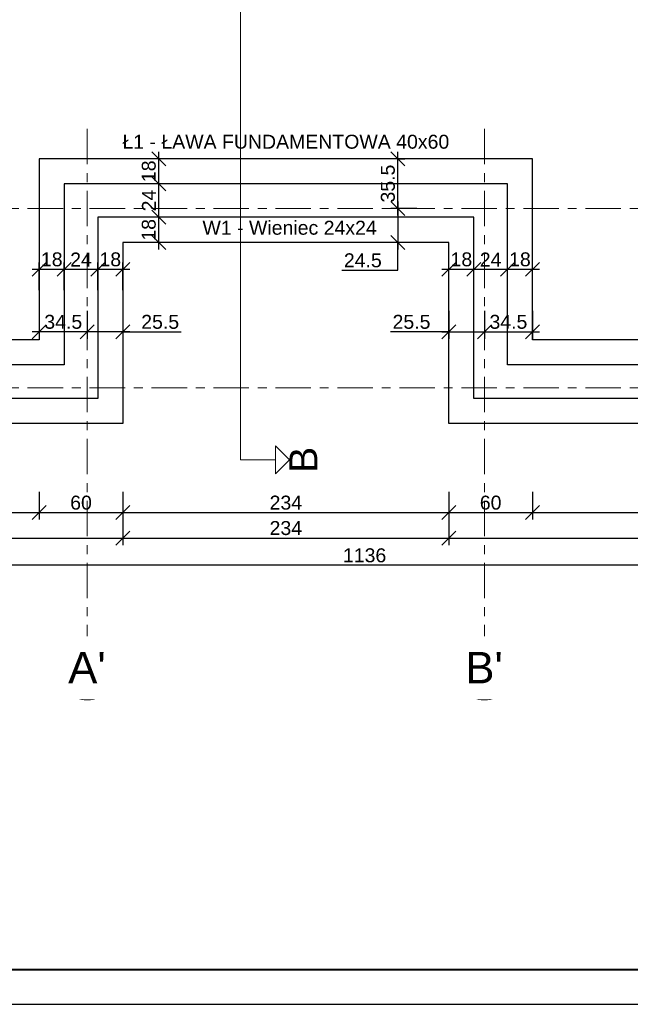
# Model space of a CAD drawing. Header units: centimetres. Extents: x 30569 to 37228, y -36705 to -28476.
# Tile 26 of 29: x 31261 to 31699, y -29961 to -29255. Entities that reach past the tile are written whole.
import ezdxf
from ezdxf.enums import TextEntityAlignment as Align

# ---------------------------------------------------------------- set-up
doc = ezdxf.new("R2010")
doc.units = ezdxf.units.CM
doc.linetypes.add('Linia siatki', pattern=[2.2225, 1.27, -0.3175, 0.3175, -0.3175])
for name, color, linetype in [('A4', 3, 'Continuous'), ('cienka', 1, 'Continuous'), ('konstrukcja', 2, 'Continuous'), ('opis', 1, 'Continuous'), ('Wymiary', 1, 'Continuous')]:
    doc.layers.add(name, color=color, linetype=linetype)
for name, color, linetype, lineweight in [('ramka', 3, 'Continuous', 40), ('S-GRID', 7, 'Continuous', 5), ('S-GRID-IDEN', 7, 'Continuous', 5)]:
    doc.layers.add(name, color=color, linetype=linetype, lineweight=lineweight)
doc.styles.add('Arial_2', font='arial.ttf', dxfattribs={"height": 22.5})
doc.styles.add('Arial_PMR', font='arial.ttf')
doc.styles.get("Standard").update_dxf_attribs({"font": 'arial.ttf'})
doc.dimstyles.new('wymiar', dxfattribs={"dimtxt": 10, "dimasz": 10, "dimexe": 5, "dimexo": 5, "dimgap": 2, "dimtad": 1, "dimtoh": 1, "dimdec": 0, "dimzin": 0, "dimdsep": 46, "dimtxsty": 'Standard', "dimblk": 'OBLIQUE', "dimcen": 0.09, "dimdle": 5, "dimadec": 1, "dimazin": 0, "dimtfac": 1, "dimtdec": 4, "dimtofl": 0, "dimtmove": 0, "dimatfit": 3, "dimfxl": 15, "dimfxlon": 1, "dimtolj": 1, "dimtzin": 0, "dimarcsym": 0})

# ---------------------------------------------------------------- blocks, each defined once
blk = doc.blocks.new('_OBLIQUE')
at = {"color": 0, "linetype": 'ByBlock'}
blk.add_line((-0.5, -0.5), (0.5, 0.5), dxfattribs=at)
blk = doc.blocks.new('*D13')
at = {"layer": 'Defpoints', "color": 0, "transparency": 16777216}
for p in [(30939.98, -29544.15), (31334.53, -29544.15), (31334.53, -29626.31)]:
    blk.add_point(p, dxfattribs=at)
at = {"layer": 'Wymiary', "color": 0, "lineweight": -2, "transparency": 16777216}
for p, q in [((30939.98, -29611.31), (30939.98, -29631.31)), ((31334.53, -29611.31), (31334.53, -29631.31)), ((30934.98, -29626.31), (31339.53, -29626.31))]:
    blk.add_line(p, q, dxfattribs=at)
at = {"layer": 'Wymiary', "color": 0, "linetype": 'ByBlock', "lineweight": -2, "transparency": 16777216, "xscale": 10, "yscale": 10, "zscale": 10, "rotation": 180}
blk.add_blockref('_OBLIQUE', (30939.98, -29626.31), dxfattribs=at)
at = {"layer": 'Wymiary', "color": 0, "linetype": 'ByBlock', "lineweight": -2, "transparency": 16777216, "xscale": 10, "yscale": 10, "zscale": 10}
blk.add_blockref('_OBLIQUE', (31334.53, -29626.31), dxfattribs=at)
at = {"layer": 'Wymiary', "color": 0, "transparency": 16777216, "insert": (31137.26, -29619.2), "char_height": 10, "attachment_point": 5}
blk.add_mtext('\\A1;394.5', dxfattribs=at)
blk = doc.blocks.new('*D14')
at = {"layer": 'Defpoints', "color": 0, "transparency": 16777216}
for p in [(31334.53, -29544.15), (31568.33, -29544.15), (31568.33, -29626.31)]:
    blk.add_point(p, dxfattribs=at)
at = {"layer": 'Wymiary', "color": 0, "lineweight": -2, "transparency": 16777216}
for p, q in [((31334.53, -29611.31), (31334.53, -29631.31)), ((31568.33, -29611.31), (31568.33, -29631.31)), ((31329.53, -29626.31), (31573.33, -29626.31))]:
    blk.add_line(p, q, dxfattribs=at)
at = {"layer": 'Wymiary', "color": 0, "linetype": 'ByBlock', "lineweight": -2, "transparency": 16777216, "xscale": 10, "yscale": 10, "zscale": 10, "rotation": 180}
blk.add_blockref('_OBLIQUE', (31334.53, -29626.31), dxfattribs=at)
at = {"layer": 'Wymiary', "color": 0, "linetype": 'ByBlock', "lineweight": -2, "transparency": 16777216, "xscale": 10, "yscale": 10, "zscale": 10}
blk.add_blockref('_OBLIQUE', (31568.33, -29626.31), dxfattribs=at)
at = {"layer": 'Wymiary', "color": 0, "transparency": 16777216, "insert": (31451.43, -29619.2), "char_height": 10, "attachment_point": 5}
blk.add_mtext('\\A1;234', dxfattribs=at)
blk = doc.blocks.new('*D15')
at = {"layer": 'Defpoints', "color": 0, "transparency": 16777216}
for p in [(31568.33, -29544.15), (32075.88, -29544.15), (32075.88, -29626.31)]:
    blk.add_point(p, dxfattribs=at)
at = {"layer": 'Wymiary', "color": 0, "lineweight": -2, "transparency": 16777216}
for p, q in [((31568.33, -29611.31), (31568.33, -29631.31)), ((32075.88, -29611.31), (32075.88, -29631.31)), ((31563.33, -29626.31), (32080.88, -29626.31))]:
    blk.add_line(p, q, dxfattribs=at)
at = {"layer": 'Wymiary', "color": 0, "linetype": 'ByBlock', "lineweight": -2, "transparency": 16777216, "xscale": 10, "yscale": 10, "zscale": 10, "rotation": 180}
blk.add_blockref('_OBLIQUE', (31568.33, -29626.31), dxfattribs=at)
at = {"layer": 'Wymiary', "color": 0, "linetype": 'ByBlock', "lineweight": -2, "transparency": 16777216, "xscale": 10, "yscale": 10, "zscale": 10}
blk.add_blockref('_OBLIQUE', (32075.88, -29626.31), dxfattribs=at)
at = {"layer": 'Wymiary', "color": 0, "transparency": 16777216, "insert": (31822.11, -29619.2), "char_height": 10, "attachment_point": 5}
blk.add_mtext('\\A1;507.5', dxfattribs=at)
blk = doc.blocks.new('*D16')
at = {"layer": 'Defpoints', "color": 0, "transparency": 16777216}
for p in [(30939.98, -29544.15), (32075.88, -29544.15), (30939.98, -29645.86)]:
    blk.add_point(p, dxfattribs=at)
at = {"layer": 'Wymiary', "color": 0, "lineweight": -2, "transparency": 16777216}
for p, q in [((30939.98, -29630.86), (30939.98, -29650.86)), ((32075.88, -29630.86), (32075.88, -29650.86)), ((32080.88, -29645.86), (30934.98, -29645.86))]:
    blk.add_line(p, q, dxfattribs=at)
at = {"layer": 'Wymiary', "color": 0, "linetype": 'ByBlock', "lineweight": -2, "transparency": 16777216, "xscale": 10, "yscale": 10, "zscale": 10, "rotation": 180}
blk.add_blockref('_OBLIQUE', (30939.98, -29645.86), dxfattribs=at)
at = {"layer": 'Wymiary', "color": 0, "linetype": 'ByBlock', "lineweight": -2, "transparency": 16777216, "xscale": 10, "yscale": 10, "zscale": 10}
blk.add_blockref('_OBLIQUE', (32075.88, -29645.86), dxfattribs=at)
at = {"layer": 'Wymiary', "color": 0, "transparency": 16777216, "insert": (31507.93, -29638.75), "char_height": 10, "attachment_point": 5}
blk.add_mtext('\\A1;1136', dxfattribs=at)
blk = doc.blocks.new('*D18')
at = {"layer": 'Defpoints', "color": 0, "transparency": 16777216}
for p in [(30999.98, -29484.15), (31274.53, -29484.15), (31274.53, -29608.08)]:
    blk.add_point(p, dxfattribs=at)
at = {"layer": 'Wymiary', "color": 0, "lineweight": -2, "transparency": 16777216}
for p, q in [((30999.98, -29593.08), (30999.98, -29613.08)), ((31274.53, -29593.08), (31274.53, -29613.08)), ((30994.98, -29608.08), (31279.53, -29608.08))]:
    blk.add_line(p, q, dxfattribs=at)
at = {"layer": 'Wymiary', "color": 0, "linetype": 'ByBlock', "lineweight": -2, "transparency": 16777216, "xscale": 10, "yscale": 10, "zscale": 10, "rotation": 180}
blk.add_blockref('_OBLIQUE', (30999.98, -29608.08), dxfattribs=at)
at = {"layer": 'Wymiary', "color": 0, "linetype": 'ByBlock', "lineweight": -2, "transparency": 16777216, "xscale": 10, "yscale": 10, "zscale": 10}
blk.add_blockref('_OBLIQUE', (31274.53, -29608.08), dxfattribs=at)
at = {"layer": 'Wymiary', "color": 0, "transparency": 16777216, "insert": (31137.26, -29600.97), "char_height": 10, "attachment_point": 5}
blk.add_mtext('\\A1;274.5', dxfattribs=at)
blk = doc.blocks.new('*D19')
at = {"layer": 'Defpoints', "color": 0, "transparency": 16777216}
for p in [(31274.53, -29484.15), (31334.53, -29544.15), (31334.53, -29608.08)]:
    blk.add_point(p, dxfattribs=at)
at = {"layer": 'Wymiary', "color": 0, "lineweight": -2, "transparency": 16777216}
for p, q in [((31274.53, -29593.08), (31274.53, -29613.08)), ((31334.53, -29593.08), (31334.53, -29613.08)), ((31269.53, -29608.08), (31339.53, -29608.08))]:
    blk.add_line(p, q, dxfattribs=at)
at = {"layer": 'Wymiary', "color": 0, "linetype": 'ByBlock', "lineweight": -2, "transparency": 16777216, "xscale": 10, "yscale": 10, "zscale": 10, "rotation": 180}
blk.add_blockref('_OBLIQUE', (31274.53, -29608.08), dxfattribs=at)
at = {"layer": 'Wymiary', "color": 0, "linetype": 'ByBlock', "lineweight": -2, "transparency": 16777216, "xscale": 10, "yscale": 10, "zscale": 10}
blk.add_blockref('_OBLIQUE', (31334.53, -29608.08), dxfattribs=at)
at = {"layer": 'Wymiary', "color": 0, "transparency": 16777216, "insert": (31304.53, -29600.97), "char_height": 10, "attachment_point": 5}
blk.add_mtext('\\A1;60', dxfattribs=at)
blk = doc.blocks.new('*D20')
at = {"layer": 'Defpoints', "color": 0, "transparency": 16777216}
for p in [(31334.53, -29544.15), (31568.33, -29544.15), (31568.33, -29608.08)]:
    blk.add_point(p, dxfattribs=at)
at = {"layer": 'Wymiary', "color": 0, "lineweight": -2, "transparency": 16777216}
for p, q in [((31334.53, -29593.08), (31334.53, -29613.08)), ((31568.33, -29593.08), (31568.33, -29613.08)), ((31329.53, -29608.08), (31573.33, -29608.08))]:
    blk.add_line(p, q, dxfattribs=at)
at = {"layer": 'Wymiary', "color": 0, "linetype": 'ByBlock', "lineweight": -2, "transparency": 16777216, "xscale": 10, "yscale": 10, "zscale": 10, "rotation": 180}
blk.add_blockref('_OBLIQUE', (31334.53, -29608.08), dxfattribs=at)
at = {"layer": 'Wymiary', "color": 0, "linetype": 'ByBlock', "lineweight": -2, "transparency": 16777216, "xscale": 10, "yscale": 10, "zscale": 10}
blk.add_blockref('_OBLIQUE', (31568.33, -29608.08), dxfattribs=at)
at = {"layer": 'Wymiary', "color": 0, "transparency": 16777216, "insert": (31451.43, -29600.97), "char_height": 10, "attachment_point": 5}
blk.add_mtext('\\A1;234', dxfattribs=at)
blk = doc.blocks.new('*D21')
at = {"layer": 'Defpoints', "color": 0, "transparency": 16777216}
for p in [(31628.33, -29484.15), (31568.33, -29544.15), (31628.33, -29608.08)]:
    blk.add_point(p, dxfattribs=at)
at = {"layer": 'Wymiary', "color": 0, "lineweight": -2, "transparency": 16777216}
for p, q in [((31568.33, -29593.08), (31568.33, -29613.08)), ((31628.33, -29593.08), (31628.33, -29613.08)), ((31563.33, -29608.08), (31633.33, -29608.08))]:
    blk.add_line(p, q, dxfattribs=at)
at = {"layer": 'Wymiary', "color": 0, "linetype": 'ByBlock', "lineweight": -2, "transparency": 16777216, "xscale": 10, "yscale": 10, "zscale": 10, "rotation": 180}
blk.add_blockref('_OBLIQUE', (31568.33, -29608.08), dxfattribs=at)
at = {"layer": 'Wymiary', "color": 0, "linetype": 'ByBlock', "lineweight": -2, "transparency": 16777216, "xscale": 10, "yscale": 10, "zscale": 10}
blk.add_blockref('_OBLIQUE', (31628.33, -29608.08), dxfattribs=at)
at = {"layer": 'Wymiary', "color": 0, "transparency": 16777216, "insert": (31598.33, -29600.97), "char_height": 10, "attachment_point": 5}
blk.add_mtext('\\A1;60', dxfattribs=at)
blk = doc.blocks.new('*D22')
at = {"layer": 'Defpoints', "color": 0, "transparency": 16777216}
for p in [(31628.33, -29484.15), (32015.88, -29484.15), (32015.88, -29608.08)]:
    blk.add_point(p, dxfattribs=at)
at = {"layer": 'Wymiary', "color": 0, "lineweight": -2, "transparency": 16777216}
for p, q in [((31628.33, -29593.08), (31628.33, -29613.08)), ((32015.88, -29593.08), (32015.88, -29613.08)), ((31623.33, -29608.08), (32020.88, -29608.08))]:
    blk.add_line(p, q, dxfattribs=at)
at = {"layer": 'Wymiary', "color": 0, "linetype": 'ByBlock', "lineweight": -2, "transparency": 16777216, "xscale": 10, "yscale": 10, "zscale": 10, "rotation": 180}
blk.add_blockref('_OBLIQUE', (31628.33, -29608.08), dxfattribs=at)
at = {"layer": 'Wymiary', "color": 0, "linetype": 'ByBlock', "lineweight": -2, "transparency": 16777216, "xscale": 10, "yscale": 10, "zscale": 10}
blk.add_blockref('_OBLIQUE', (32015.88, -29608.08), dxfattribs=at)
at = {"layer": 'Wymiary', "color": 0, "transparency": 16777216, "insert": (31822.11, -29600.97), "char_height": 10, "attachment_point": 5}
blk.add_mtext('\\A1;387.5', dxfattribs=at)
blk = doc.blocks.new('*D30')
at = {"layer": 'Defpoints', "color": 0, "transparency": 16777216}
for p in [(31568.33, -29414.33), (32135.54, -29414.33), (32015.88, -29484.15)]:
    blk.add_point(p, dxfattribs=at)
at = {"layer": 'Wymiary', "color": 0, "lineweight": -2, "transparency": 16777216}
for p, q in [((32135.54, -29489.15), (32135.54, -29409.33)), ((32120.54, -29414.33), (32140.54, -29414.33)), ((32120.54, -29484.15), (32140.54, -29484.15))]:
    blk.add_line(p, q, dxfattribs=at)
at = {"layer": 'Wymiary', "color": 0, "linetype": 'ByBlock', "lineweight": -2, "transparency": 16777216, "xscale": 10, "yscale": 10, "zscale": 10}
for p, rotation in [((32135.54, -29414.33), 90), ((32135.54, -29484.15), 270)]:
    blk.add_blockref('_OBLIQUE', p, dxfattribs=dict(at, rotation=rotation))
at = {"layer": 'Wymiary', "color": 0, "transparency": 16777216, "insert": (32128.43, -29449.24), "char_height": 10, "attachment_point": 5, "rotation": 90}
blk.add_mtext('\\A1;70', dxfattribs=at)
blk = doc.blocks.new('*D31')
at = {"layer": 'Defpoints', "color": 0, "transparency": 16777216}
for p in [(31628.33, -29354.33), (32135.54, -29354.33), (31568.33, -29414.33)]:
    blk.add_point(p, dxfattribs=at)
at = {"layer": 'Wymiary', "color": 0, "lineweight": -2, "transparency": 16777216}
for p, q in [((32135.54, -29419.33), (32135.54, -29349.33)), ((32120.54, -29354.33), (32140.54, -29354.33)), ((32120.54, -29414.33), (32140.54, -29414.33))]:
    blk.add_line(p, q, dxfattribs=at)
at = {"layer": 'Wymiary', "color": 0, "linetype": 'ByBlock', "lineweight": -2, "transparency": 16777216, "xscale": 10, "yscale": 10, "zscale": 10}
for p, rotation in [((32135.54, -29354.33), 90), ((32135.54, -29414.33), 270)]:
    blk.add_blockref('_OBLIQUE', p, dxfattribs=dict(at, rotation=rotation))
at = {"layer": 'Wymiary', "color": 0, "transparency": 16777216, "insert": (32128.43, -29384.33), "char_height": 10, "attachment_point": 5, "rotation": 90}
blk.add_mtext('\\A1;60', dxfattribs=at)
blk = doc.blocks.new('*D32')
at = {"layer": 'Defpoints', "color": 0, "transparency": 16777216}
for p in [(32015.88, -28768.25), (32135.54, -28768.25), (31628.33, -29354.33)]:
    blk.add_point(p, dxfattribs=at)
at = {"layer": 'Wymiary', "color": 0, "lineweight": -2, "transparency": 16777216}
for p, q in [((32135.54, -29359.33), (32135.54, -28763.25)), ((32120.54, -28768.25), (32140.54, -28768.25)), ((32120.54, -29354.33), (32140.54, -29354.33))]:
    blk.add_line(p, q, dxfattribs=at)
at = {"layer": 'Wymiary', "color": 0, "linetype": 'ByBlock', "lineweight": -2, "transparency": 16777216, "xscale": 10, "yscale": 10, "zscale": 10}
for p, rotation in [((32135.54, -28768.25), 90), ((32135.54, -29354.33), 270)]:
    blk.add_blockref('_OBLIQUE', p, dxfattribs=dict(at, rotation=rotation))
at = {"layer": 'Wymiary', "color": 0, "transparency": 16777216, "insert": (32128.43, -29061.29), "char_height": 10, "attachment_point": 5, "rotation": 90}
blk.add_mtext('\\A1;586', dxfattribs=at)
blk = doc.blocks.new('Siatka - M_Symbol siatki - okrąg mniejszy-7853319-__-00_00 Przyziemie PB')
at = {"layer": 'S-GRID-IDEN'}
blk.add_circle((0, 0), 0.45, dxfattribs=at)
blk = doc.blocks.new('G$C6D5DEF1F')
at = {"layer": 'S-GRID', "color": 9, "linetype": 'Linia siatki', "ltscale": 20, "true_color": 0xc0c0c0}
for p, q in [((576.73, 409.4), (576.73, 45)), ((861.53, 409.4), (861.53, 45)), ((45, 352.37), (1474.79, 352.37)), ((45, 223.7), (1474.79, 223.7))]:
    blk.add_line(p, q, dxfattribs=at)
at = {"layer": 'S-GRID-IDEN', "xscale": 49.99999999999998, "yscale": 49.99999999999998, "zscale": 49.99999999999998, "rotation": 180}
for p in [(576.73, 22.5), (861.53, 22.5)]:
    blk.add_blockref('Siatka - M_Symbol siatki - okrąg mniejszy-7853319-__-00_00 Przyziemie PB', p, dxfattribs=at)
at = {"layer": 'S-GRID-IDEN', "char_height": 22.5, "width": 32.8692, "attachment_point": 1, "style": 'Arial_2', "bg_fill": 2}
for s, insert in [("A'", (563.01, 34.39)), ("B'", (847.81, 34.39))]:
    blk.add_mtext(s, dxfattribs=dict(at, insert=insert))
blk = doc.blocks.new('*D42')
at = {"layer": 'Defpoints', "color": 0, "transparency": 16777216}
for p in [(31360.26, -29396.33), (31391.28, -29396.33), (31391.28, -29414.33)]:
    blk.add_point(p, dxfattribs=at)
at = {"layer": 'Wymiary', "color": 0, "lineweight": -2, "transparency": 16777216}
for p, q in [((31360.26, -29419.33), (31360.26, -29391.33)), ((31375.26, -29396.33), (31355.26, -29396.33)), ((31375.26, -29414.33), (31355.26, -29414.33))]:
    blk.add_line(p, q, dxfattribs=at)
at = {"layer": 'Wymiary', "color": 0, "linetype": 'ByBlock', "lineweight": -2, "transparency": 16777216, "xscale": 10, "yscale": 10, "zscale": 10}
for p, rotation in [((31360.26, -29396.33), 90), ((31360.26, -29414.33), 270)]:
    blk.add_blockref('_OBLIQUE', p, dxfattribs=dict(at, rotation=rotation))
at = {"layer": 'Wymiary', "color": 0, "transparency": 16777216, "insert": (31353.15, -29405.33), "char_height": 10, "attachment_point": 5, "rotation": 90}
blk.add_mtext('\\A1;18', dxfattribs=at)
blk = doc.blocks.new('*D43')
at = {"layer": 'Defpoints', "color": 0, "transparency": 16777216}
for p in [(31360.26, -29372.33), (31391.28, -29372.33), (31391.28, -29396.33)]:
    blk.add_point(p, dxfattribs=at)
at = {"layer": 'Wymiary', "color": 0, "lineweight": -2, "transparency": 16777216}
for p, q in [((31360.26, -29401.33), (31360.26, -29367.33)), ((31375.26, -29372.33), (31355.26, -29372.33)), ((31375.26, -29396.33), (31355.26, -29396.33))]:
    blk.add_line(p, q, dxfattribs=at)
at = {"layer": 'Wymiary', "color": 0, "linetype": 'ByBlock', "lineweight": -2, "transparency": 16777216, "xscale": 10, "yscale": 10, "zscale": 10}
for p, rotation in [((31360.26, -29372.33), 90), ((31360.26, -29396.33), 270)]:
    blk.add_blockref('_OBLIQUE', p, dxfattribs=dict(at, rotation=rotation))
at = {"layer": 'Wymiary', "color": 0, "transparency": 16777216, "insert": (31353.24, -29384.33), "char_height": 10, "attachment_point": 5, "rotation": 90}
blk.add_mtext('\\A1;24', dxfattribs=at)
blk = doc.blocks.new('*D44')
at = {"layer": 'Defpoints', "color": 0, "transparency": 16777216}
for p in [(31360.26, -29354.33), (31391.28, -29354.33), (31391.28, -29372.33)]:
    blk.add_point(p, dxfattribs=at)
at = {"layer": 'Wymiary', "color": 0, "lineweight": -2, "transparency": 16777216}
for p, q in [((31360.26, -29377.33), (31360.26, -29349.33)), ((31375.26, -29354.33), (31355.26, -29354.33)), ((31375.26, -29372.33), (31355.26, -29372.33))]:
    blk.add_line(p, q, dxfattribs=at)
at = {"layer": 'Wymiary', "color": 0, "linetype": 'ByBlock', "lineweight": -2, "transparency": 16777216, "xscale": 10, "yscale": 10, "zscale": 10}
for p, rotation in [((31360.26, -29354.33), 90), ((31360.26, -29372.33), 270)]:
    blk.add_blockref('_OBLIQUE', p, dxfattribs=dict(at, rotation=rotation))
at = {"layer": 'Wymiary', "color": 0, "transparency": 16777216, "insert": (31353.15, -29363.33), "char_height": 10, "attachment_point": 5, "rotation": 90}
blk.add_mtext('\\A1;18', dxfattribs=at)
blk = doc.blocks.new('*D51')
at = {"layer": 'Defpoints', "color": 0, "transparency": 16777216}
for p in [(31610.33, -29433.65), (31610.33, -29479.24), (31628.33, -29479.24)]:
    blk.add_point(p, dxfattribs=at)
at = {"layer": 'Wymiary', "color": 0, "lineweight": -2, "transparency": 16777216}
for p, q in [((31610.33, -29448.65), (31610.33, -29428.65)), ((31628.33, -29448.65), (31628.33, -29428.65)), ((31633.33, -29433.65), (31605.33, -29433.65))]:
    blk.add_line(p, q, dxfattribs=at)
at = {"layer": 'Wymiary', "color": 0, "linetype": 'ByBlock', "lineweight": -2, "transparency": 16777216, "xscale": 10, "yscale": 10, "zscale": 10, "rotation": 180}
blk.add_blockref('_OBLIQUE', (31610.33, -29433.65), dxfattribs=at)
at = {"layer": 'Wymiary', "color": 0, "linetype": 'ByBlock', "lineweight": -2, "transparency": 16777216, "xscale": 10, "yscale": 10, "zscale": 10}
blk.add_blockref('_OBLIQUE', (31628.33, -29433.65), dxfattribs=at)
at = {"layer": 'Wymiary', "color": 0, "transparency": 16777216, "insert": (31619.33, -29426.54), "char_height": 10, "attachment_point": 5}
blk.add_mtext('\\A1;18', dxfattribs=at)
blk = doc.blocks.new('*D52')
at = {"layer": 'Defpoints', "color": 0, "transparency": 16777216}
for p in [(31586.33, -29433.65), (31586.33, -29479.24), (31610.33, -29479.24)]:
    blk.add_point(p, dxfattribs=at)
at = {"layer": 'Wymiary', "color": 0, "lineweight": -2, "transparency": 16777216}
for p, q in [((31586.33, -29448.65), (31586.33, -29428.65)), ((31610.33, -29448.65), (31610.33, -29428.65)), ((31615.33, -29433.65), (31581.33, -29433.65))]:
    blk.add_line(p, q, dxfattribs=at)
at = {"layer": 'Wymiary', "color": 0, "linetype": 'ByBlock', "lineweight": -2, "transparency": 16777216, "xscale": 10, "yscale": 10, "zscale": 10, "rotation": 180}
blk.add_blockref('_OBLIQUE', (31586.33, -29433.65), dxfattribs=at)
at = {"layer": 'Wymiary', "color": 0, "linetype": 'ByBlock', "lineweight": -2, "transparency": 16777216, "xscale": 10, "yscale": 10, "zscale": 10}
blk.add_blockref('_OBLIQUE', (31610.33, -29433.65), dxfattribs=at)
at = {"layer": 'Wymiary', "color": 0, "transparency": 16777216, "insert": (31598.33, -29426.63), "char_height": 10, "attachment_point": 5}
blk.add_mtext('\\A1;24', dxfattribs=at)
blk = doc.blocks.new('*D53')
at = {"layer": 'Defpoints', "color": 0, "transparency": 16777216}
for p in [(31568.33, -29433.65), (31568.33, -29479.24), (31586.33, -29479.24)]:
    blk.add_point(p, dxfattribs=at)
at = {"layer": 'Wymiary', "color": 0, "lineweight": -2, "transparency": 16777216}
for p, q in [((31568.33, -29448.65), (31568.33, -29428.65)), ((31586.33, -29448.65), (31586.33, -29428.65)), ((31591.33, -29433.65), (31563.33, -29433.65))]:
    blk.add_line(p, q, dxfattribs=at)
at = {"layer": 'Wymiary', "color": 0, "linetype": 'ByBlock', "lineweight": -2, "transparency": 16777216, "xscale": 10, "yscale": 10, "zscale": 10, "rotation": 180}
blk.add_blockref('_OBLIQUE', (31568.33, -29433.65), dxfattribs=at)
at = {"layer": 'Wymiary', "color": 0, "linetype": 'ByBlock', "lineweight": -2, "transparency": 16777216, "xscale": 10, "yscale": 10, "zscale": 10}
blk.add_blockref('_OBLIQUE', (31586.33, -29433.65), dxfattribs=at)
at = {"layer": 'Wymiary', "color": 0, "transparency": 16777216, "insert": (31577.33, -29426.54), "char_height": 10, "attachment_point": 5}
blk.add_mtext('\\A1;18', dxfattribs=at)
blk = doc.blocks.new('*D54')
at = {"layer": 'Defpoints', "color": 0, "transparency": 16777216}
for p in [(31316.53, -29433.65), (31316.53, -29479.24), (31334.53, -29479.24)]:
    blk.add_point(p, dxfattribs=at)
at = {"layer": 'Wymiary', "color": 0, "lineweight": -2, "transparency": 16777216}
for p, q in [((31316.53, -29448.65), (31316.53, -29428.65)), ((31334.53, -29448.65), (31334.53, -29428.65)), ((31339.53, -29433.65), (31311.53, -29433.65))]:
    blk.add_line(p, q, dxfattribs=at)
at = {"layer": 'Wymiary', "color": 0, "linetype": 'ByBlock', "lineweight": -2, "transparency": 16777216, "xscale": 10, "yscale": 10, "zscale": 10, "rotation": 180}
blk.add_blockref('_OBLIQUE', (31316.53, -29433.65), dxfattribs=at)
at = {"layer": 'Wymiary', "color": 0, "linetype": 'ByBlock', "lineweight": -2, "transparency": 16777216, "xscale": 10, "yscale": 10, "zscale": 10}
blk.add_blockref('_OBLIQUE', (31334.53, -29433.65), dxfattribs=at)
at = {"layer": 'Wymiary', "color": 0, "transparency": 16777216, "insert": (31325.53, -29426.54), "char_height": 10, "attachment_point": 5}
blk.add_mtext('\\A1;18', dxfattribs=at)
blk = doc.blocks.new('*D55')
at = {"layer": 'Defpoints', "color": 0, "transparency": 16777216}
for p in [(31292.53, -29433.65), (31292.53, -29479.24), (31316.53, -29479.24)]:
    blk.add_point(p, dxfattribs=at)
at = {"layer": 'Wymiary', "color": 0, "lineweight": -2, "transparency": 16777216}
for p, q in [((31292.53, -29448.65), (31292.53, -29428.65)), ((31316.53, -29448.65), (31316.53, -29428.65)), ((31321.53, -29433.65), (31287.53, -29433.65))]:
    blk.add_line(p, q, dxfattribs=at)
at = {"layer": 'Wymiary', "color": 0, "linetype": 'ByBlock', "lineweight": -2, "transparency": 16777216, "xscale": 10, "yscale": 10, "zscale": 10, "rotation": 180}
blk.add_blockref('_OBLIQUE', (31292.53, -29433.65), dxfattribs=at)
at = {"layer": 'Wymiary', "color": 0, "linetype": 'ByBlock', "lineweight": -2, "transparency": 16777216, "xscale": 10, "yscale": 10, "zscale": 10}
blk.add_blockref('_OBLIQUE', (31316.53, -29433.65), dxfattribs=at)
at = {"layer": 'Wymiary', "color": 0, "transparency": 16777216, "insert": (31304.53, -29426.63), "char_height": 10, "attachment_point": 5}
blk.add_mtext('\\A1;24', dxfattribs=at)
blk = doc.blocks.new('*D56')
at = {"layer": 'Defpoints', "color": 0, "transparency": 16777216}
for p in [(31274.53, -29433.65), (31274.53, -29479.24), (31292.53, -29479.24)]:
    blk.add_point(p, dxfattribs=at)
at = {"layer": 'Wymiary', "color": 0, "lineweight": -2, "transparency": 16777216}
for p, q in [((31274.53, -29448.65), (31274.53, -29428.65)), ((31292.53, -29448.65), (31292.53, -29428.65)), ((31297.53, -29433.65), (31269.53, -29433.65))]:
    blk.add_line(p, q, dxfattribs=at)
at = {"layer": 'Wymiary', "color": 0, "linetype": 'ByBlock', "lineweight": -2, "transparency": 16777216, "xscale": 10, "yscale": 10, "zscale": 10, "rotation": 180}
blk.add_blockref('_OBLIQUE', (31274.53, -29433.65), dxfattribs=at)
at = {"layer": 'Wymiary', "color": 0, "linetype": 'ByBlock', "lineweight": -2, "transparency": 16777216, "xscale": 10, "yscale": 10, "zscale": 10}
blk.add_blockref('_OBLIQUE', (31292.53, -29433.65), dxfattribs=at)
at = {"layer": 'Wymiary', "color": 0, "transparency": 16777216, "insert": (31283.53, -29426.54), "char_height": 10, "attachment_point": 5}
blk.add_mtext('\\A1;18', dxfattribs=at)
blk = doc.blocks.new('*D61')
at = {"layer": 'Defpoints', "color": 0, "transparency": 16777216}
for p in [(31309.03, -29454.29), (31334.53, -29454.29), (31309.03, -29478.45)]:
    blk.add_point(p, dxfattribs=at)
at = {"layer": 'Wymiary', "color": 0, "lineweight": -2, "transparency": 16777216}
for p, q in [((31309.03, -29463.45), (31309.03, -29483.45)), ((31334.53, -29463.45), (31334.53, -29483.45)), ((31339.53, -29478.45), (31304.03, -29478.45)), ((31334.53, -29478.45), (31376.42, -29478.45))]:
    blk.add_line(p, q, dxfattribs=at)
at = {"layer": 'Wymiary', "color": 0, "linetype": 'ByBlock', "lineweight": -2, "transparency": 16777216, "xscale": 10, "yscale": 10, "zscale": 10, "rotation": 180}
blk.add_blockref('_OBLIQUE', (31309.03, -29478.45), dxfattribs=at)
at = {"layer": 'Wymiary', "color": 0, "linetype": 'ByBlock', "lineweight": -2, "transparency": 16777216, "xscale": 10, "yscale": 10, "zscale": 10}
blk.add_blockref('_OBLIQUE', (31334.53, -29478.45), dxfattribs=at)
at = {"layer": 'Wymiary', "color": 0, "transparency": 16777216, "insert": (31361.3, -29471.34), "char_height": 10, "attachment_point": 5}
blk.add_mtext('\\A1;25.5', dxfattribs=at)
blk = doc.blocks.new('*D62')
at = {"layer": 'Defpoints', "color": 0, "transparency": 16777216}
for p in [(31274.53, -29394.29), (31309.03, -29454.29), (31274.53, -29478.45)]:
    blk.add_point(p, dxfattribs=at)
at = {"layer": 'Wymiary', "color": 0, "lineweight": -2, "transparency": 16777216}
for p, q in [((31274.53, -29463.45), (31274.53, -29483.45)), ((31309.03, -29463.45), (31309.03, -29483.45)), ((31314.03, -29478.45), (31269.53, -29478.45))]:
    blk.add_line(p, q, dxfattribs=at)
at = {"layer": 'Wymiary', "color": 0, "linetype": 'ByBlock', "lineweight": -2, "transparency": 16777216, "xscale": 10, "yscale": 10, "zscale": 10, "rotation": 180}
blk.add_blockref('_OBLIQUE', (31274.53, -29478.45), dxfattribs=at)
at = {"layer": 'Wymiary', "color": 0, "linetype": 'ByBlock', "lineweight": -2, "transparency": 16777216, "xscale": 10, "yscale": 10, "zscale": 10}
blk.add_blockref('_OBLIQUE', (31309.03, -29478.45), dxfattribs=at)
at = {"layer": 'Wymiary', "color": 0, "transparency": 16777216, "insert": (31291.78, -29471.34), "char_height": 10, "attachment_point": 5}
blk.add_mtext('\\A1;34.5', dxfattribs=at)
blk = doc.blocks.new('*D63')
at = {"layer": 'Defpoints', "color": 0, "transparency": 16777216}
for p in [(31568.33, -29454.29), (31593.83, -29454.29), (31593.83, -29478.45)]:
    blk.add_point(p, dxfattribs=at)
at = {"layer": 'Wymiary', "color": 0, "lineweight": -2, "transparency": 16777216}
for p, q in [((31568.33, -29463.45), (31568.33, -29483.45)), ((31593.83, -29463.45), (31593.83, -29483.45)), ((31568.33, -29478.45), (31526.45, -29478.45)), ((31563.33, -29478.45), (31598.83, -29478.45))]:
    blk.add_line(p, q, dxfattribs=at)
at = {"layer": 'Wymiary', "color": 0, "linetype": 'ByBlock', "lineweight": -2, "transparency": 16777216, "xscale": 10, "yscale": 10, "zscale": 10, "rotation": 180}
blk.add_blockref('_OBLIQUE', (31568.33, -29478.45), dxfattribs=at)
at = {"layer": 'Wymiary', "color": 0, "linetype": 'ByBlock', "lineweight": -2, "transparency": 16777216, "xscale": 10, "yscale": 10, "zscale": 10}
blk.add_blockref('_OBLIQUE', (31593.83, -29478.45), dxfattribs=at)
at = {"layer": 'Wymiary', "color": 0, "transparency": 16777216, "insert": (31541.56, -29471.34), "char_height": 10, "attachment_point": 5}
blk.add_mtext('\\A1;25.5', dxfattribs=at)
blk = doc.blocks.new('*D64')
at = {"layer": 'Defpoints', "color": 0, "transparency": 16777216}
for p in [(31628.33, -29394.29), (31593.83, -29454.29), (31628.33, -29478.45)]:
    blk.add_point(p, dxfattribs=at)
at = {"layer": 'Wymiary', "color": 0, "lineweight": -2, "transparency": 16777216}
for p, q in [((31593.83, -29463.45), (31593.83, -29483.45)), ((31628.33, -29463.45), (31628.33, -29483.45)), ((31588.83, -29478.45), (31633.33, -29478.45))]:
    blk.add_line(p, q, dxfattribs=at)
at = {"layer": 'Wymiary', "color": 0, "linetype": 'ByBlock', "lineweight": -2, "transparency": 16777216, "xscale": 10, "yscale": 10, "zscale": 10, "rotation": 180}
blk.add_blockref('_OBLIQUE', (31593.83, -29478.45), dxfattribs=at)
at = {"layer": 'Wymiary', "color": 0, "linetype": 'ByBlock', "lineweight": -2, "transparency": 16777216, "xscale": 10, "yscale": 10, "zscale": 10}
blk.add_blockref('_OBLIQUE', (31628.33, -29478.45), dxfattribs=at)
at = {"layer": 'Wymiary', "color": 0, "transparency": 16777216, "insert": (31611.08, -29471.34), "char_height": 10, "attachment_point": 5}
blk.add_mtext('\\A1;34.5', dxfattribs=at)
blk = doc.blocks.new('*D70')
at = {"layer": 'Defpoints', "color": 0, "transparency": 16777216}
for p in [(31550.3, -29389.98), (31531.76, -29414.33), (31550.3, -29414.33)]:
    blk.add_point(p, dxfattribs=at)
at = {"layer": 'Wymiary', "color": 0, "lineweight": -2, "transparency": 16777216}
for p, q in [((31531.76, -29384.98), (31531.76, -29419.33)), ((31545.3, -29389.98), (31526.76, -29389.98)), ((31545.3, -29414.33), (31526.76, -29414.33)), ((31531.76, -29434.33), (31531.76, -29414.33)), ((31491.54, -29434.33), (31531.76, -29434.33))]:
    blk.add_line(p, q, dxfattribs=at)
at = {"layer": 'Wymiary', "color": 0, "linetype": 'ByBlock', "lineweight": -2, "transparency": 16777216, "xscale": 10, "yscale": 10, "zscale": 10}
for p, rotation in [((31531.76, -29389.98), 90), ((31531.76, -29414.33), 270)]:
    blk.add_blockref('_OBLIQUE', p, dxfattribs=dict(at, rotation=rotation))
at = {"layer": 'Wymiary', "color": 0, "transparency": 16777216, "insert": (31506.65, -29427.23), "char_height": 10, "attachment_point": 5}
blk.add_mtext('\\A1;24.5', dxfattribs=at)
blk = doc.blocks.new('*D71')
at = {"layer": 'Defpoints', "color": 0, "transparency": 16777216}
for p in [(31531.27, -29354.33), (31531.76, -29354.33), (31550.3, -29389.98)]:
    blk.add_point(p, dxfattribs=at)
at = {"layer": 'Wymiary', "color": 0, "lineweight": -2, "transparency": 16777216}
for p, q in [((31531.76, -29394.98), (31531.76, -29349.33)), ((31531.76, -29354.33), (31536.76, -29354.33)), ((31545.3, -29389.98), (31526.76, -29389.98))]:
    blk.add_line(p, q, dxfattribs=at)
at = {"layer": 'Wymiary', "color": 0, "linetype": 'ByBlock', "lineweight": -2, "transparency": 16777216, "xscale": 10, "yscale": 10, "zscale": 10}
for p, rotation in [((31531.76, -29354.33), 90), ((31531.76, -29389.98), 270)]:
    blk.add_blockref('_OBLIQUE', p, dxfattribs=dict(at, rotation=rotation))
at = {"layer": 'Wymiary', "color": 0, "transparency": 16777216, "insert": (31524.65, -29372.16), "char_height": 10, "attachment_point": 5, "rotation": 90}
blk.add_mtext('\\A1;35.5', dxfattribs=at)

msp = doc.modelspace()

# ---------------------------------------------------------------- linework, layer by layer
at = {"layer": 'Defpoints'}
msp.add_lwpolyline([(30568.77, -29960.61), (33168.77, -29960.61), (33168.77, -28475.61), (30568.77, -28475.61)], close=True, dxfattribs=at)
at = {"layer": 'konstrukcja'}
for points in [[(30939.98, -28708.25), (32075.88, -28708.25), (32075.88, -29544.15), (31568.33, -29544.15), (31568.33, -29414.33), (31334.53, -29414.33), (31334.53, -29544.15), (30939.98, -29544.15)], [(30957.98, -28726.25), (32057.88, -28726.25), (32057.88, -29526.15), (31586.33, -29526.15), (31586.33, -29396.33), (31316.53, -29396.33), (31316.53, -29526.15), (30957.98, -29526.15)], [(30981.98, -28750.25), (32033.88, -28750.25), (32033.88, -29502.15), (31610.33, -29502.15), (31610.33, -29372.33), (31292.53, -29372.33), (31292.53, -29502.15), (30981.98, -29502.15)], [(30999.98, -28768.25), (32015.88, -28768.25), (32015.88, -29484.15), (31628.33, -29484.15), (31628.33, -29354.33), (31274.53, -29354.33), (31274.53, -29484.15), (30999.98, -29484.15)]]:
    msp.add_lwpolyline(points, close=True, dxfattribs=at)
at = {"layer": 'ramka'}
msp.add_lwpolyline([(30718.77, -29935.61), (33143.77, -29935.61), (33143.77, -28500.61), (30718.77, -28500.61)], close=True, dxfattribs=at)

# ---------------------------------------------------------------- dimensions: what is measured, and where the dimension line sits
at = {"layer": 'Wymiary'}
for base, p1, p2, picture, middle in [((32135.54, -28768.25), (31628.33, -29354.33), (32015.88, -28768.25), '*D32', (32128.43, -29061.29)), ((32135.54, -29354.33), (31568.33, -29414.33), (31628.33, -29354.33), '*D31', (32128.43, -29384.33)), ((32135.54, -29414.33), (32015.88, -29484.15), (31568.33, -29414.33), '*D30', (32128.43, -29449.24))]:
    dim = msp.add_linear_dim(base=base, p1=p1, p2=p2, angle=90, dimstyle='wymiar', override={"dimdec": 1, "dimrnd": 0.5, "dimzin": 8, "dimtxsty": 'Standard', "dimtmove": 1}, dxfattribs=at)
    dim.commit()
    dim.dimension.update_dxf_attribs({"geometry": picture, "text_midpoint": middle})
for base, p1, p2, override, picture, middle in [((31274.53140375, -29608.07669119), (30999.98140374, -29484.15465246), (31274.53140375, -29484.15465246), {"dimdec": 1, "dimrnd": 0.5, "dimzin": 8, "dimtxsty": 'Standard', "dimtmove": 1}, '*D18', (31137.25640374, -29600.97096131)), ((31334.53, -29608.08), (31274.53, -29484.15), (31334.53, -29544.15), {"dimtmove": 1}, '*D19', (31304.53, -29600.97)), ((31628.33, -29608.08), (31568.33, -29544.15), (31628.33, -29484.15), {"dimtmove": 1}, '*D21', (31598.33, -29600.97)), ((32015.88140375, -29608.07669119), (31628.33140374, -29484.15465246), (32015.88140375, -29484.15466136), {"dimdec": 1, "dimrnd": 0.5, "dimzin": 8, "dimtxsty": 'Standard', "dimtmove": 1}, '*D22', (31822.10640374, -29600.96755067)), ((31334.53140375, -29626.31004291), (30939.98140374, -29544.15465246), (31334.53140375, -29544.15465246), {"dimdec": 1, "dimrnd": 0.5, "dimzin": 8, "dimtxsty": 'Standard', "dimtmove": 1}, '*D13', (31137.25640374, -29619.2009024)), ((30939.98, -29645.86), (32075.88, -29544.15), (30939.98, -29544.15), {"dimdec": 1, "dimrnd": 0.5, "dimzin": 8, "dimtxsty": 'Standard', "dimtmove": 1}, '*D16', (31507.93, -29638.75)), ((31568.33, -29626.31), (31334.53, -29544.15), (31568.33, -29544.15), {"dimdec": 1, "dimrnd": 0.5, "dimzin": 8, "dimtxsty": 'Standard', "dimtmove": 1}, '*D14', (31451.43, -29619.2)), ((31568.33, -29608.08), (31334.53, -29544.15), (31568.33, -29544.15), {"dimdec": 1, "dimrnd": 0.5, "dimzin": 8, "dimtxsty": 'Standard', "dimtmove": 1}, '*D20', (31451.43, -29600.97)), ((32075.88140375, -29626.31004291), (31568.33140374, -29544.15465246), (32075.88140375, -29544.1546626), {"dimdec": 1, "dimrnd": 0.5, "dimzin": 8, "dimtxsty": 'Standard', "dimtmove": 1}, '*D15', (31822.10640374, -29619.20431304))]:
    dim = msp.add_linear_dim(base=base, p1=p1, p2=p2, dimstyle='wymiar', override=override, dxfattribs=at)
    dim.commit()
    dim.dimension.update_dxf_attribs({"geometry": picture, "text_midpoint": middle})

# ---------------------------------------------------------------- next in the draw order: block references
msp.add_blockref('G$C6D5DEF1F', (30732.3, -29742.35), dxfattribs=at)

# ---------------------------------------------------------------- next in the draw order: linework, layer by layer
at = {"layer": 'cienka', "lineweight": 0}
for p, q in [((31419, -28682.2), (31419, -29570.2)), ((31444, -29580.2), (31444, -29560.2)), ((31444, -29560.2), (31454, -29570.2)), ((31419, -29570.2), (31444, -29570.2)), ((31454, -29570.2), (31444, -29580.2))]:
    msp.add_line(p, q, dxfattribs=at)

# ---------------------------------------------------------------- next in the draw order: texts
at = {"layer": 'A4', "style": 'Arial_PMR', "text_generation_flag": 6}
msp.add_text('B', height=20, rotation=270, dxfattribs=at).set_placement((31454, -29570.2), align=Align.TOP_CENTER)
at = {"layer": 'opis', "char_height": 10, "width": 234.4224, "attachment_point": 2}
for s, insert in [('Ł1 - ŁAWA FUNDAMENTOWA 40x60', (31451.43, -29337.14)), ('W1 - Wieniec 24x24', (31454.14, -29398.82))]:
    msp.add_mtext(s, dxfattribs=dict(at, insert=insert))

# ---------------------------------------------------------------- next in the draw order: dimensions: what is measured, and where the dimension line sits
at = {"layer": 'Wymiary'}
for base, p1, p2, angle, override, picture, middle in [((31360.26, -29354.33), (31391.28, -29372.33), (31391.28, -29354.33), 90, {"dimtmove": 1}, '*D44', (31353.15, -29363.33)), ((31531.75866553, -29354.33175492), (31550.29819061, -29389.98175492), (31531.265218, -29354.33175492), 90, {"dimdec": 1, "dimrnd": 0.5, "dimtxsty": 'Standard', "dimtmove": 1}, '*D71', (31524.64952501, -29372.15675492)), ((31360.26, -29372.33), (31391.28, -29396.33), (31391.28, -29372.33), 90, {"dimtmove": 1}, '*D43', (31353.24, -29384.33)), ((31628.33, -29478.45), (31593.83, -29454.29), (31628.33, -29394.29), 180, {"dimdec": 1, "dimrnd": 0.5, "dimtxsty": 'Standard', "dimtmove": 1}, '*D64', (31611.08, -29471.34))]:
    dim = msp.add_linear_dim(base=base, p1=p1, p2=p2, angle=angle, dimstyle='wymiar', override=override, dxfattribs=at)
    dim.commit()
    dim.dimension.update_dxf_attribs({"geometry": picture, "text_midpoint": middle})
for base, p1, p2, angle, picture, middle in [((31531.75866553, -29414.33175492), (31550.29819061, -29389.98175492), (31550.29819061, -29414.33175492), 90, '*D70', (31528.21388559, -29433.03966939)), ((31593.83, -29478.45), (31568.33, -29454.29), (31593.83, -29454.29), 180, '*D63', (31541.56, -29478.45))]:
    dim = msp.add_linear_dim(base=base, p1=p1, p2=p2, angle=angle, dimstyle='wymiar', override={"dimdec": 1, "dimrnd": 0.5, "dimtxsty": 'Standard', "dimtmove": 1}, dxfattribs=at)
    dim.commit()
    dim.dimension.update_dxf_attribs({"geometry": picture, "text_midpoint": middle, "dimtype": 160})
for base, p1, p2, override, picture, middle in [((31274.53, -29478.45), (31309.03, -29454.29), (31274.53, -29394.29), {"dimdec": 1, "dimrnd": 0.5, "dimtxsty": 'Standard', "dimtmove": 1}, '*D62', (31291.78, -29471.34)), ((31274.53, -29433.65), (31292.53, -29479.24), (31274.53, -29479.24), {"dimtmove": 1}, '*D56', (31283.53, -29426.54)), ((31292.53, -29433.65), (31316.53, -29479.24), (31292.53, -29479.24), {"dimtmove": 1}, '*D55', (31304.53, -29426.63)), ((31568.33, -29433.65), (31586.33, -29479.24), (31568.33, -29479.24), {"dimtmove": 1}, '*D53', (31577.33, -29426.54)), ((31586.33, -29433.65), (31610.33, -29479.24), (31586.33, -29479.24), {"dimtmove": 1}, '*D52', (31598.33, -29426.63))]:
    dim = msp.add_linear_dim(base=base, p1=p1, p2=p2, dimstyle='wymiar', override=override, dxfattribs=at)
    dim.commit()
    dim.dimension.update_dxf_attribs({"geometry": picture, "text_midpoint": middle})
dim = msp.add_linear_dim(base=(31360.26, -29396.33), p1=(31391.28, -29414.33), p2=(31391.28, -29396.33), angle=90, dimstyle='wymiar', dxfattribs=at)
dim.commit()
dim.dimension.update_dxf_attribs({"geometry": '*D42', "text_midpoint": (31353.15, -29405.33)})
for base, p1, p2, picture, middle in [((31316.53, -29433.65), (31334.53, -29479.24), (31316.53, -29479.24), '*D54', (31325.53, -29426.54)), ((31610.33, -29433.65), (31628.33, -29479.24), (31610.33, -29479.24), '*D51', (31619.33, -29426.54))]:
    dim = msp.add_linear_dim(base=base, p1=p1, p2=p2, dimstyle='wymiar', dxfattribs=at)
    dim.commit()
    dim.dimension.update_dxf_attribs({"geometry": picture, "text_midpoint": middle})
dim = msp.add_linear_dim(base=(31309.03, -29478.45), p1=(31334.53, -29454.29), p2=(31309.03, -29454.29), dimstyle='wymiar', override={"dimdec": 1, "dimrnd": 0.5, "dimtxsty": 'Standard', "dimtmove": 1}, dxfattribs=at)
dim.commit()
dim.dimension.update_dxf_attribs({"geometry": '*D61', "text_midpoint": (31361.3, -29478.45), "dimtype": 160})

doc.saveas('drawing.dxf')
